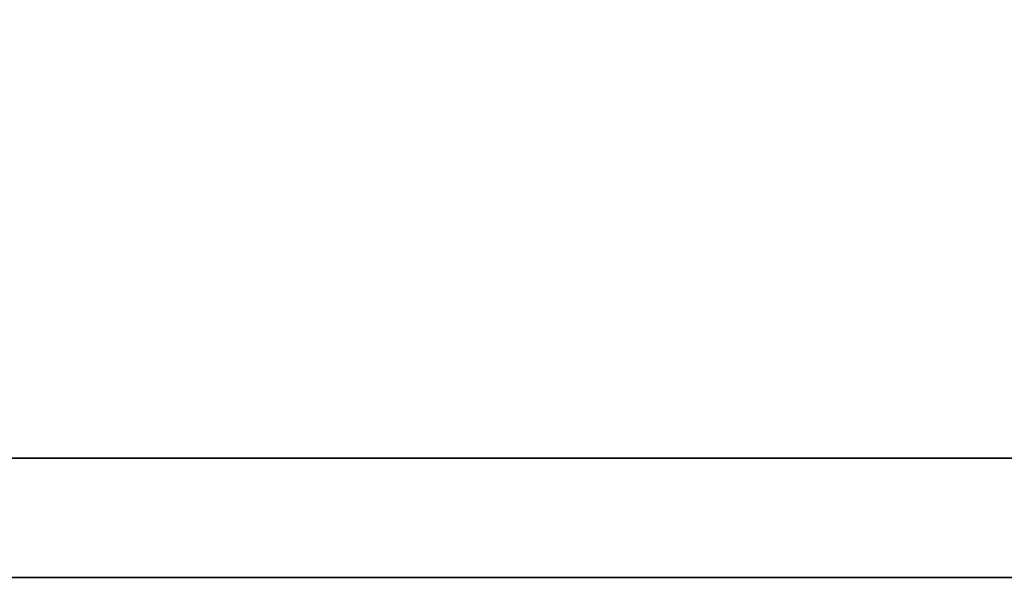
# Model space of a CAD drawing. Header units: millimetres. Extents: x 467 to 837, y 501 to 636.
# Tile 24 of 50: x 724.15 to 725.99, y 541.05 to 542.1. Entities that reach past the tile are written whole.
import ezdxf

# ---------------------------------------------------------------- set-up
doc = ezdxf.new("R2010")
doc.units = ezdxf.units.MM
doc.layers.add('DIM', color=4, linetype='CONTINUOUS')
doc.layers.add('layer 1', color=7, linetype='CONTINUOUS')

# ---------------------------------------------------------------- blocks, each defined once
blk = doc.blocks.new('TBI MOTION logo(完整正式版)')
at = {"layer": 'layer 1', "color": 22, "lineweight": 35}
blk.add_open_spline([(75.90875, -9.47875), (75.90875, -9.47875), (75.90875, -12.28625), (75.90875, -12.28625), (75.90875, -12.28625), (75.90875, -12.28625), (75.90875, -12.47875), (75.90875, -12.47875), (75.90875, -12.47875), (75.90875, -12.47875), (75.71625, -12.47875), (75.71625, -12.47875), (75.71625, -12.47875), (75.71625, -12.47875), (-88.32875, -12.47875), (-88.32875, -12.47875), (-88.32875, -12.47875), (-88.32875, -12.47875), (-88.32875, -13.29375), (-88.32875, -13.29375), (-88.32875, -13.29375), (-88.32875, -13.29375), (82.89125, -13.29375), (82.89125, -13.29375), (82.89125, -13.29375), (82.89125, -13.29375), (75.90875, -9.47875), (75.90875, -9.47875)], degree=3, knots=[0, 0, 0, 0, 0.1428571, 0.1428571, 0.1428571, 0.1428572, 0.2857143, 0.2857143, 0.2857143, 0.2857143, 0.4285714, 0.4285714, 0.4285714, 0.4285714, 0.5714286, 0.5714286, 0.5714286, 0.5714286, 0.7142857, 0.7142857, 0.7142857, 0.7142857, 0.8571429, 0.8571429, 0.8571429, 0.8571429, 1, 1, 1, 1], dxfattribs=at)

msp = doc.modelspace()

# ---------------------------------------------------------------- block references
at = {"layer": 'DIM', "color": 7, "xscale": 0.2736514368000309, "yscale": 0.2736514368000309, "zscale": 0.2736514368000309}
msp.add_blockref('TBI MOTION logo(完整正式版)', (742.7691, 544.6927), dxfattribs=at)

doc.saveas('drawing.dxf')
